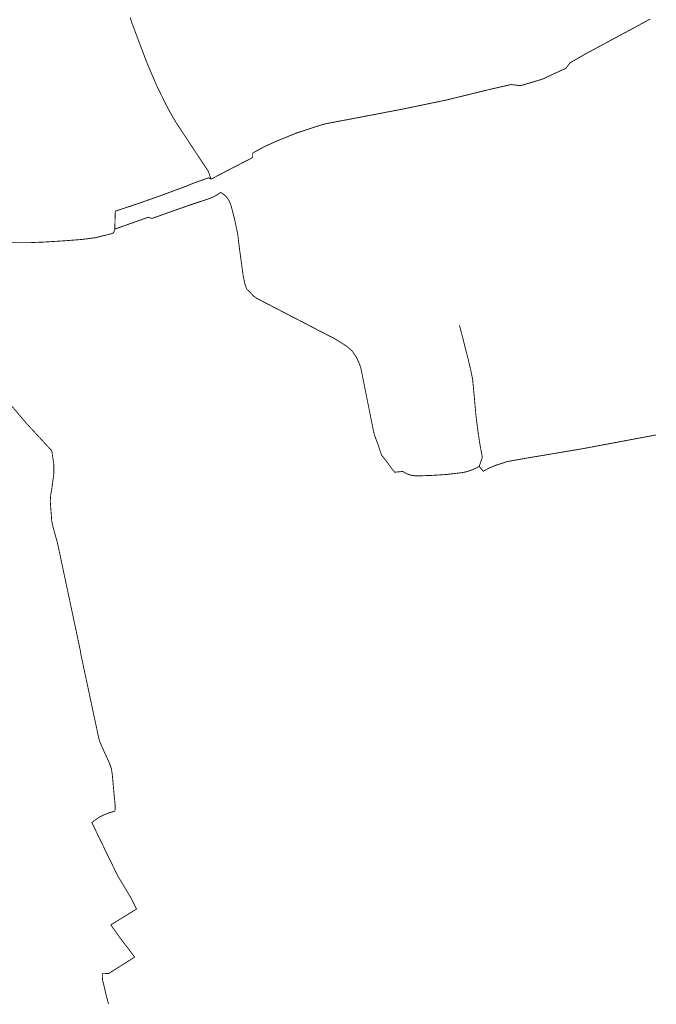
# Model space of a CAD drawing. Header units: metres. Extents: x 149734 to 159069, y 372625 to 380601.
# Tile 20 of 30: x 157768 to 158502, y 376047 to 377181. Entities that reach past the tile are written whole.
import ezdxf

# ---------------------------------------------------------------- set-up
doc = ezdxf.new("R2010")
doc.units = ezdxf.units.M
doc.header["$MEASUREMENT"] = 0
doc.layers.add('waterlopen', color=7, linetype='Continuous', true_color=0x5291a5)

msp = doc.modelspace()

# ---------------------------------------------------------------- linework, layer by layer
at = {"layer": 'waterlopen', "const_width": 1}
for points in [[(157988.7, 376997.6), (157987.6, 377001.1), (157985.9, 377006.3), (157985.7, 377006.6), (157977.2, 377019.4), (157974.9, 377022.8), (157972.7, 377026.2), (157948.2, 377063.3), (157942.2, 377073.7), (157936.9, 377083.5), (157936.8, 377083.6), (157931.7, 377094), (157925.8, 377106.2), (157915.6, 377129.9), (157896.9, 377179.3), (157896.9, 377179.3), (157895.6, 377183.9)], [(158495.2, 377182.2), (158484, 377176.1), (158480.4, 377174.1), (158476.8, 377172.2), (158418.6, 377140.9), (158418.5, 377140.8), (158402.4, 377131.5), (158400.3, 377128.6), (158398.3, 377125.6), (158372.7, 377113.7), (158370.7, 377112.8), (158345.8, 377105.4), (158340.2, 377106), (158335.2, 377106.6), (158334.6, 377106.6), (158310.3, 377101.1), (158310.3, 377101.1), (158259.2, 377088.6), (158257.6, 377088.3), (158208.9, 377078.2), (158208.8, 377078.2), (158144.4, 377065.9), (158139.4, 377065), (158134.4, 377064), (158121.3, 377061.6), (158109.1, 377058), (158109, 377057.9), (158087.1, 377050.7), (158083.3, 377049.2), (158079.5, 377047.6), (158063.2, 377041), (158049.7, 377034.8), (158043.4, 377031.3), (158043, 377031.1), (158036.9, 377027.7), (158036.8, 377025.1), (158036.8, 377025.1), (158036.7, 377022.5), (158036.7, 377022.5), (158026, 377017), (158012.7, 377010.1), (157988.7, 376997.6)], [(157988.7, 376997.6), (157987.5, 376998.4), (157986.2, 376999.3), (157969.8, 376993.5), (157959.2, 376989.2), (157959, 376989.1), (157930.5, 376978.6), (157911, 376971.7), (157903.2, 376969), (157899.4, 376967.7), (157895.5, 376966.4), (157878.5, 376960.8), (157878.4, 376960), (157878.1, 376950.4), (157878.1, 376950.4), (157877.8, 376940.1), (157877.8, 376940.1)], [(158501.7, 376702.9), (158425.9, 376688.7), (158425.7, 376688.6), (158425.4, 376688.6), (158422.2, 376688), (158419.1, 376687.4), (158347.9, 376675.4), (158329.2, 376672), (158329.1, 376671.9), (158316.6, 376667.8), (158309.2, 376664.6), (158302.6, 376661.1), (158300.3, 376663.9), (158298, 376666.7), (158293.3, 376664.2), (158287.7, 376661.9), (158282, 376660.2), (158275.9, 376659.2), (158260.3, 376657.4), (158243.3, 376656.3), (158240.1, 376656.2), (158237, 376656.1), (158228.9, 376655.8), (158228.8, 376655.8), (158228, 376655.9), (158225.8, 376655.9), (158223.6, 376655.9), (158218.7, 376656.7), (158214, 376658.4), (158209.7, 376661), (158209, 376660.9), (158207.7, 376660.7), (158204.8, 376660.4), (158200.5, 376660), (158197.1, 376664.2), (158193.9, 376668.7), (158190.6, 376673.2), (158185.4, 376679.8), (158184.7, 376681.7), (158181.5, 376691.5), (158177.7, 376701.5), (158177.1, 376703.1), (158176.5, 376705.9), (158176.4, 376706.2), (158175.8, 376709.4), (158175.4, 376710.7), (158175.3, 376711.3), (158162.9, 376773.4), (158161.4, 376780.4), (158161.4, 376780.5), (158158.9, 376787.3), (158155.6, 376793.7), (158155.5, 376793.8), (158151.4, 376799.8), (158145.9, 376804.5), (158139.9, 376808.6), (158131.5, 376813.7), (158131.5, 376813.7), (158041.7, 376860.2), (158041.5, 376860.2), (158041.3, 376860.4), (158037.7, 376863), (158033.4, 376867.8), (158029.8, 376871.1), (158028.8, 376874.1), (158027.9, 376877), (158026, 376885.3), (158021.9, 376915.3), (158021.8, 376915.8), (158021.5, 376918.5), (158020.8, 376923.8), (158020.2, 376929.1), (158019.6, 376934), (158019.5, 376934.4), (158015.6, 376953), (158015.3, 376954.2), (158011.5, 376968.4), (158011.4, 376968.9), (158011, 376969.6), (158010.4, 376971), (158009.6, 376972.9), (158007.2, 376976.4), (158007.2, 376976.5), (158007.1, 376976.6), (158004, 376979.6), (158000.5, 376982), (157999.8, 376982.3), (157999.3, 376982), (157994.9, 376979), (157990.3, 376976.6), (157985.4, 376974.8), (157962.8, 376967.3), (157962.3, 376967.1), (157920.6, 376952.4), (157920.5, 376952.4), (157918.5, 376953.1), (157916.4, 376953.8), (157897.1, 376946.9), (157897.1, 376946.9), (157896.8, 376946.8), (157896.8, 376946.8), (157877.8, 376940.1), (157877.8, 376940.1)], [(157877.8, 376940.1), (157877.8, 376940.1), (157877.1, 376938), (157877.1, 376938), (157877.1, 376938), (157876.5, 376936), (157875.6, 376935.5), (157874.2, 376934.9), (157874.1, 376934.8), (157854.9, 376930.1), (157840.2, 376928.2), (157819.5, 376926.6), (157793.2, 376925), (157793, 376925), (157788, 376924.9), (157782.9, 376924.6), (157777.8, 376924.4), (157700.4, 376924.8)], [(158275.1, 376829.2), (158275.4, 376828.1), (158275.6, 376827.4), (158276.1, 376826), (158276.2, 376825.8), (158285.5, 376789.2), (158288.2, 376777.9), (158290.5, 376766.6), (158290.7, 376764), (158292.2, 376748.2), (158294.1, 376726.7), (158294.1, 376726.5), (158296.9, 376704.2), (158297.5, 376700.9), (158298.8, 376692.2), (158301.6, 376677.4), (158300, 376672.6), (158298.4, 376667.9), (158298, 376666.7)], [(157870.6, 376047.4), (157868, 376057), (157868, 376057.1), (157863.6, 376075.5), (157863.5, 376078.8), (157863.5, 376082.1), (157870.4, 376082.5), (157870.9, 376082.5), (157871.3, 376082.7), (157898.2, 376099.7), (157899.5, 376100.5), (157900.6, 376101.5), (157899.9, 376102.4), (157883.9, 376123.5), (157883.7, 376123.7), (157873.2, 376138.4), (157901.8, 376156), (157902.9, 376156.6), (157902.7, 376156.9), (157902.3, 376157.7), (157898.4, 376165.6), (157896.9, 376168.9), (157894.7, 376172.4), (157880.8, 376195.6), (157876.2, 376205.2), (157870.6, 376216.7), (157868, 376221.9), (157866.7, 376224.8), (157865.3, 376227.7), (157851.4, 376256.2), (157852.4, 376257), (157855, 376259.2), (157859.6, 376262.3), (157864.6, 376264.9), (157871.9, 376267.8), (157877, 376269.2), (157878.1, 376269.6), (157878.1, 376270.1), (157878.2, 376273.2), (157878.2, 376276.3), (157878.1, 376277.9), (157878, 376278.3), (157877.5, 376284.4), (157877.3, 376285.8), (157875, 376311), (157875, 376311.1), (157874, 376317.9), (157871.8, 376324.5), (157871.7, 376324.7), (157867.1, 376334.7), (157862.5, 376344.9), (157862.3, 376345.3), (157860.6, 376349.4), (157859.2, 376353.9), (157858.8, 376356.1), (157858.8, 376356.1), (157839.3, 376447.4), (157839, 376448.6), (157838.5, 376451.7), (157838, 376454.9), (157812.9, 376573), (157811.7, 376578.4), (157811.7, 376578.5), (157806.5, 376597.3), (157805.8, 376600.6), (157805.1, 376604), (157803.4, 376627), (157804, 376634.3), (157805.3, 376641.5), (157807.4, 376657.1), (157807.5, 376659.8), (157807.5, 376664.5), (157807.6, 376668.2), (157807.6, 376668.7), (157805.2, 376684.3), (157805.2, 376684.7), (157804.9, 376685), (157775.9, 376716.3), (157757.7, 376737.8)]]:
    msp.add_lwpolyline(points, dxfattribs=at)

doc.saveas('drawing.dxf')
